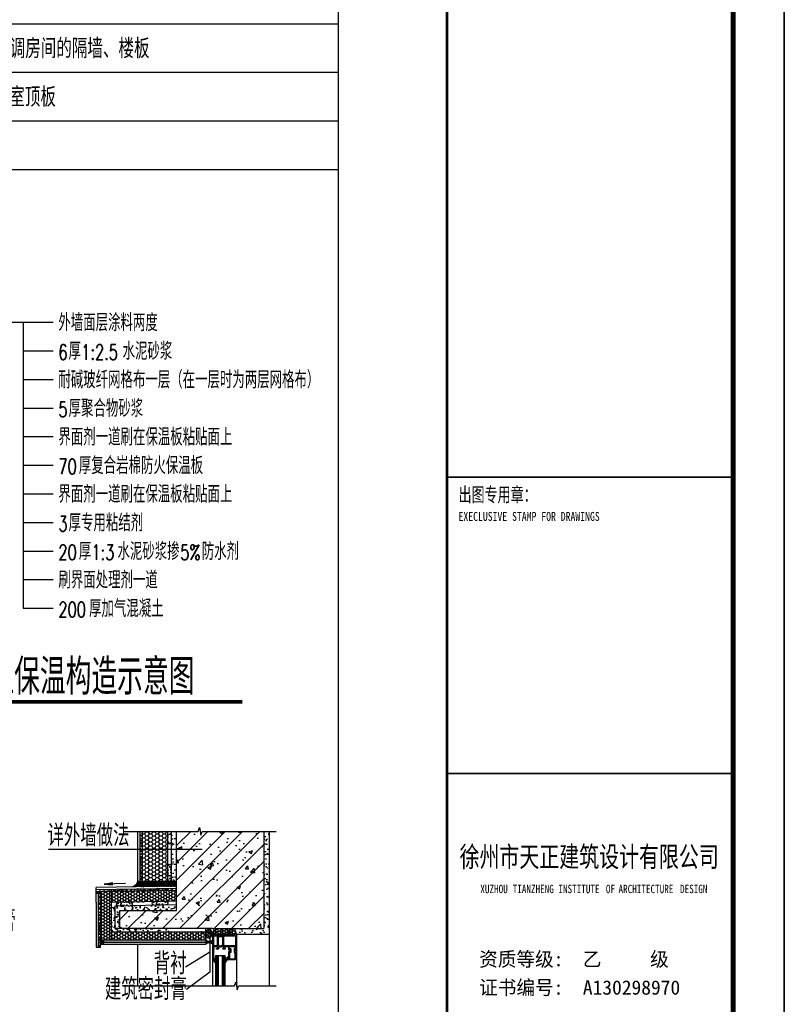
# Model space of a CAD drawing. Header units: inches. Extents: x 224620 to 3435104, y 247406 to 993300.
# Tile 99 of 110: x 319951 to 334909, y 726157 to 745431. Entities that reach past the tile are written whole.
import ezdxf
from ezdxf.enums import TextEntityAlignment as Align

# ---------------------------------------------------------------- set-up
doc = ezdxf.new("R2010")
doc.units = ezdxf.units.IN
doc.header["$MEASUREMENT"] = 0
doc.layers.add('9', color=8, linetype='Continuous', plot=False)
for name, color, linetype in [('DIM_SYMB', 3, 'Continuous'), ('PUB_DIM', 3, 'Continuous'), ('PUB_TEXT', 7, 'Continuous'), ('PUB_TITLE', 4, 'Continuous'), ('SHEET_TEXT', 3, 'Continuous'), ('T', 1, 'Continuous'), ('TK', 7, 'Continuous'), ('WALL', 2, 'Continuous'), ('xi', 8, 'Continuous'), ('中粗线', 30, 'Continuous')]:
    doc.layers.add(name, color=color, linetype=linetype)
doc.styles.add('-宋体', font='txt', dxfattribs={"width": 0.8})
doc.styles.add('_TCH_DIM', font='SIMPLEX', dxfattribs={"bigfont": 'GBCBIG'})
doc.styles.add('HZFS', font='tssdeng.shx', dxfattribs={"width": 0.8, "height": 400, "bigfont": 'hztxt.shx'})
doc.styles.get("Standard").update_dxf_attribs({"font": 'txt', "bigfont": 'gbcbig.shx'})
doc.styles.add('TEXT', font='txt.shx', dxfattribs={"width": 0.75, "bigfont": 'hztxt.shx'})
doc.styles.add('TKHZ1', font='txt', dxfattribs={"width": 0.8})
doc.styles.add('黑体', font='simhei.ttf')
pattern_1 = [(37.5, (77193.81, 743624.335), (-1.78163, 54.496025), [0, -42.9898985, 0, -48.0808075, 0, -45.9595954]), (7.5, (77193.81, 743624.335), (50.05429, 79.818272), [0, -23.191919, 0, -38.747474, 0, -14.848485]), (327.5, (77159.02, 743624.335), (88.0767385, 0.160054), [0, -14.141414, 0, -50.90909, 0, -66.464646]), (317.5, (77159.02, 743624.335), (85.021762, 24.823147), [0, -7.070707, 0, -33.373737, 0, -38.181818])]
pattern_2 = [(360, (258548.925, 1152114.6), (47.7272722, 27.5553533), [31.8181815, -63.636363]), (120, (258548.925, 1152114.6), (-47.7272721, 27.5553535), [31.8181815, -63.636363]), (60, (258548.925, 1152114.6), (1e-07, 55.1107068), [-63.636363, 31.8181815])]
pattern_3 = [(127.5, (87736.96, 684619.88), (-112.466172, -3.67684), [0, -88.720403, 0, -99.226767, 0, -94.849115]), (97.5, (87736.96, 684619.88), (-164.72496, 103.29954), [0, -47.862323, 0, -79.9651, 0, -30.64356]), (57.5, (87736.96, 684548.08), (-0.330262, 181.768447), [0, -29.184343, 0, -105.063635, 0, -137.166413]), (47.5, (87736.96, 684548.08), (-51.22871, 175.46373), [0, -14.59217, 0, -68.87505, 0, -78.797726])]
pattern_4 = [(0, (95812.666, 743657.46), (53.0303024, 30.6170593), [35.353535, -70.70707]), (120, (95812.666, 743657.46), (-53.0303023, 30.6170595), [35.353535, -70.70707]), (60, (95812.666, 743657.46), (1e-07, 61.2341187), [-70.70707, 35.353535])]

# ---------------------------------------------------------------- blocks, each defined once
blk = doc.blocks.new('wrtgtg')
at = {"color": 4}
blk.add_line((7804, -4841), (7804, 52559), dxfattribs=at)
at = {"layer": 'PUB_TITLE'}
for p, q in [((8804, 53559), (8804, -5841)), ((7804, -4841), (7804, 52559))]:
    blk.add_line(p, q, dxfattribs=at)
blk.add_lwpolyline([(-75296, -5841), (8804, -5841), (8804, 53559), (-75296, 53559)], close=True, dxfattribs=at)
at = {"layer": 'PUB_TITLE', "const_width": 100}
blk.add_lwpolyline([(-72796, -4841), (7804, -4841), (7804, 52559), (-72796, 52559)], close=True, dxfattribs=at)
at = {"layer": 'PUB_TITLE'}
for points, const_width in [([(2204, -4841), (2204, 52559)], 50), ([(2204, 21759), (7804, 21759)], 29.7), ([(2204, 15959), (7804, 15959)], 29.7)]:
    blk.add_lwpolyline(points, dxfattribs=dict(at, const_width=const_width))
at = {"style": '黑体', "width": 0.8}
for s, height, p in [('XUZHOU', 164.3, (2858, 13617)), ('TIANZHENG', 164.3, (3491, 13617)), ('INSTITUTE', 164.3, (4385, 13617)), ('OF', 164.3, (5314, 13617)), ('ARCHITECTURE', 164.29, (5561, 13617)), ('DESIGN', 164.3, (6764, 13617))]:
    blk.add_text(s, height=height, dxfattribs=at).set_placement(p)
at = {"layer": 'SHEET_TEXT', "style": '-宋体', "width": 0.75}
blk.add_text('徐州市天正建筑设计有限公司', height=400, dxfattribs=at).set_placement((4987, 14131), align=Align.CENTER)
at = {"layer": 'TK', "style": 'TKHZ1'}
for s, height, width, p in [('出图专用章：', 280, 0.7, (2431, 21279)), ('EXECLUSIVE STAMP FOR DRAWINGS', 175, 0.8, (2431, 20904))]:
    blk.add_text(s, height=height, dxfattribs=dict(at, width=width)).set_placement(p)
at = {"layer": 'TK', "style": '-宋体'}
for s, p in [('资质等级:  乙     级', (2836, 12185)), ('证书编号:  A130298970', (2836, 11630))]:
    blk.add_text(s, height=280, dxfattribs=at).set_placement(p)
blk = doc.blocks.new('sfsdfg')
at = {"ltscale": 9}
for points in [[(526431, 75690), (526364, 75690), (526364, 75696), (526352, 75696), (526352, 75641), (526364, 75641), (526364, 75660), (526431, 75660), (526463, 75660), (526463, 75641), (526475, 75641), (526475, 75696), (526463, 75696), (526463, 75690)], [(526463, 75373), (526463, 75367), (526475, 75367), (526475, 75422), (526463, 75422), (526463, 75403), (526431, 75403), (526364, 75403), (526364, 75422), (526352, 75422), (526352, 75367), (526364, 75367), (526364, 75373), (526431, 75373)]]:
    blk.add_hatch(color=256, dxfattribs=at).paths.add_polyline_path(points)
h = blk.add_hatch(color=256, dxfattribs=at)
edge = h.paths.add_edge_path()
edge.add_spline(control_points=[(526198, 75024), (526213, 74999), (526235, 74961), (526269, 74934), (526281, 74924)], knot_values=[0, 0, 0, 0, 85.550315, 130.909334, 130.909334, 130.909334, 130.909334], degree=3, periodic=0)
edge.add_line((526281, 74924), (526281, 75053))
edge.add_line((526281, 75053), (526223, 75053))
edge.add_line((526223, 75053), (526223, 74983))
h = blk.add_hatch(color=256, dxfattribs=at)
edge = h.paths.add_edge_path()
edge.add_spline(control_points=[(526592, 75002), (526586, 74985), (526574, 74953), (526547, 74933), (526534, 74924)], knot_values=[0, 0, 0, 0, 50.99769, 94.206632, 94.206632, 94.206632, 94.206632], degree=3, periodic=0)
edge.add_line((526534, 74924), (526534, 75053))
edge.add_line((526534, 75053), (526592, 75053))
edge.add_line((526592, 75053), (526592, 75002))
for p, q in [((526198, 75725), (526198, 74289)), ((526861, 75725), (526198, 75725)), ((526223, 75725), (526223, 75696)), ((526352, 75696), (526223, 75696)), ((526223, 75667), (526223, 75396)), ((526323, 75667), (526223, 75667)), ((526323, 75667), (526323, 75396)), ((526352, 75696), (526352, 75327)), ((526352, 75696), (526364, 75696)), ((526352, 75641), (526364, 75641)), ((526364, 75696), (526364, 75690)), ((526364, 75690), (526431, 75690)), ((526364, 75641), (526364, 75660)), ((526364, 75660), (526431, 75660)), ((526463, 75690), (526431, 75690)), ((526463, 75660), (526431, 75660)), ((526475, 75696), (526463, 75696)), ((526463, 75696), (526463, 75690)), ((526463, 75641), (526463, 75660)), ((526475, 75641), (526463, 75641)), ((526835, 75696), (526475, 75696)), ((526475, 75696), (526475, 75367)), ((526835, 75667), (526504, 75667)), ((526504, 75667), (526504, 75396)), ((526608, 75667), (526504, 75667)), ((526835, 75725), (526835, 75696)), ((526835, 75667), (526835, 75396)), ((526861, 75725), (526861, 74289)), ((526323, 75396), (526223, 75396)), ((526223, 75367), (526223, 75327)), ((526323, 75367), (526223, 75367)), ((526223, 75327), (526236, 75327)), ((526223, 75302), (526223, 74983)), ((526236, 75302), (526223, 75302)), ((526236, 75327), (526236, 75302)), ((526310, 75302), (526310, 75327)), ((526310, 75327), (526323, 75327)), ((526364, 75302), (526310, 75302)), ((526323, 75367), (526323, 75327)), ((526352, 75422), (526364, 75422)), ((526352, 75367), (526364, 75367)), ((526352, 75327), (526364, 75327)), ((526364, 75422), (526364, 75403)), ((526364, 75403), (526431, 75403)), ((526364, 75367), (526364, 75373)), ((526364, 75373), (526431, 75373)), ((526364, 75327), (526364, 75302)), ((526463, 75403), (526431, 75403)), ((526463, 75373), (526431, 75373)), ((526475, 75422), (526463, 75422)), ((526463, 75422), (526463, 75403)), ((526463, 75367), (526463, 75373)), ((526475, 75367), (526463, 75367)), ((526835, 75367), (526475, 75367)), ((526477, 75302), (526477, 75327)), ((526477, 75327), (526508, 75327)), ((526549, 75302), (526477, 75302)), ((526835, 75396), (526504, 75396)), ((526508, 75327), (526508, 75367)), ((526537, 75367), (526537, 75327)), ((526537, 75327), (526549, 75327)), ((526549, 75327), (526549, 75302)), ((526645, 75275), (526645, 75367)), ((526683, 75275), (526645, 75275)), ((526647, 75035), (526647, 75237)), ((526647, 75237), (526683, 75237)), ((526670, 75297), (526670, 75367)), ((526708, 75320), (526670, 75320)), ((526683, 75297), (526670, 75297)), ((526683, 75237), (526683, 75297)), ((526708, 75219), (526708, 75320)), ((526835, 75321), (526791, 75321)), ((526791, 75321), (526791, 75218)), ((526816, 75298), (526816, 75236)), ((526835, 75298), (526816, 75298)), ((526861, 75276), (526816, 75276)), ((526816, 75236), (526835, 75236)), ((526835, 75396), (526835, 75298)), ((526835, 75236), (526835, 75010)), ((526223, 75053), (526281, 75053)), ((526281, 75129), (526281, 74289)), ((526281, 75129), (526534, 75129)), ((526311, 75129), (526311, 74289)), ((526354, 75129), (526354, 74289)), ((526463, 75129), (526463, 74289)), ((526504, 75129), (526504, 74289)), ((526534, 75129), (526534, 74289)), ((526592, 75053), (526534, 75053)), ((526592, 75048), (526647, 75109)), ((526592, 75008), (526647, 75069)), ((526647, 75035), (526627, 75035)), ((526627, 75010), (526627, 75035)), ((526835, 75010), (526627, 75010)), ((526672, 75035), (526672, 75219)), ((526672, 75219), (526708, 75219)), ((526672, 75035), (526810, 75035)), ((526791, 75218), (526810, 75218)), ((526810, 75218), (526810, 75035))]:
    blk.add_line(p, q, dxfattribs=at)
for points in [[(526198, 75024), (526247, 74954), (526281, 74924)], [(526592, 75002), (526568, 74954), (526534, 74924)]]:
    blk.add_spline(points, degree=3, dxfattribs=at)

msp = doc.modelspace()

# ---------------------------------------------------------------- hatches: boundary and pattern name
at = {"ltscale": 9}
h = msp.add_hatch(dxfattribs=at)
h.set_pattern_fill('钢筋混凝土', color=256, scale=95.454544, style=0)
h.set_pattern_definition([(45, (70484.44, 684619.88), (-168.7414, 168.7414), []), (50, (70484.44, 684619.9), (684.6574, -59.8998), [71.591, -787.5]), (355, (70484.44, 684619.9), (-132.4445, 718.0016), [57.2727, -630]), (100.4514, (70541.5, 684614.9), (552.2135, 658.1014), [60.843, -669.272]), (46.1842, (70484.4, 684810.8), (1018.73, -157.9954), [107.3864, -1181.25]), (96.6356, (70569.3, 684797.6), (892.178, 929.8398), [91.2644, -1003.908]), (351.1842, (70484.4, 684810.8), (892.1773, 929.8405), [85.909, -945]), (21, (70579.9, 684763.06), (569.7749, -384.318), [71.591, -787.5]), (326, (70579.9, 684763.06), (232.2555, 692.1887), [57.2727, -630]), (71.4514, (70627.4, 684731), (802.0307, 307.87), [60.843, -669.272]), (37.5, (70484.44, 684619.88), (11.60713, 317.7623), [0, -622.3636, 0, -639.54545, 0, -632.38636]), (7.5, (70484.44, 684619.88), (251.11183, 376.4839), [0, -364.63636, 0, -608.04545, 0, -241.0227]), (327.5, (70271.58, 684619.88), (509.55777, -21.52965), [0, -238.63636, 0, -744.54545, 0, -987.95453]), (317.5, (70176.1, 684619.88), (556.6777, 95.55475), [0, -310.2273, 0, -494.4545, 0, -701.5909])])
h.paths.add_polyline_path([(323017.6, 727994.2), (321909.4, 727994.2), (321909.4, 727638.4), (323017.6, 727638.4), (324728.3, 727638.4), (324728.3, 729542.2), (323519.2, 729542.2), (323492.8, 729467.9), (323466.6, 729616.4), (323439.6, 729542.2), (323017.6, 729542.2)])
h = msp.add_hatch(dxfattribs=at)
h.set_pattern_fill('粉刷', color=256, scale=14.141414, style=0)
h.set_pattern_definition(pattern_1)
h.paths.add_polyline_path([(322300.7, 729193.4), (322344.5, 729193.4), (322344.5, 729542.2), (322300.7, 729542.2)])
h.paths.add_polyline_path([(322300.7, 728456.2), (322344.5, 728456.9), (322344.5, 729193.4), (322300.7, 729193.4)])
h = msp.add_hatch(dxfattribs=at)
h.set_pattern_fill('HONEY', color=256, scale=28.282828, style=0)
h.set_pattern_definition([(0, (94446.335, 684619.877), (67.348484, 38.883656), [44.89899, -89.797979]), (120, (94446.335, 684619.877), (-67.348476, 38.88367), [44.89899, -89.797979]), (60, (94446.335, 684619.877), (8e-06, 77.767326), [-89.797979, 44.89899])])
h.paths.add_polyline_path([(322840.8, 729193.4), (322840.8, 729542.2), (322344.5, 729542.2), (322344.5, 729193.4)])
h.paths.add_polyline_path([(322344.5, 728558.6), (322840.8, 728558.6), (322840.8, 729193.4), (322344.5, 729193.4)])
h = msp.add_hatch(dxfattribs=at)
h.set_pattern_fill('AR-SAND', color=256, scale=45.959595, style=0)
h.set_pattern_definition([(37.5, (70484.44, 684619.88), (-3.67684, 112.466172), [0, -88.720403, 0, -99.226767, 0, -94.849115]), (7.5, (70484.44, 684619.88), (103.29954, 164.72496), [0, -47.862323, 0, -79.9651, 0, -30.64356]), (327.5, (70412.65, 684619.88), (181.768447, 0.330262), [0, -29.184343, 0, -105.063635, 0, -137.166413]), (317.5, (70412.65, 684619.88), (175.46373, 51.22871), [0, -14.59217, 0, -68.87505, 0, -78.797726])])
edge = h.paths.add_edge_path()
edge.add_spline(control_points=[(322840.8, 729323.1), (322851.1, 729312.1), (322873.2, 729288.2), (322898.1, 729310.1), (322911.5, 729322)], knot_values=[0.005222, 0.005222, 0.005222, 0.005222, 55.1900295, 119.2446997, 119.2446997, 119.2446997, 119.2446997], degree=3, periodic=0)
edge.add_line((322911.5, 729322), (322911.5, 729542.2))
edge.add_line((322911.5, 729542.2), (322840.8, 729542.2))
edge.add_line((322840.8, 729542.2), (322840.8, 729323.1))
h = msp.add_hatch(dxfattribs=at)
h.set_pattern_fill('AR-SAND', color=256, scale=76.363636, style=0)
h.set_pattern_definition([(37.5, (87736.96, 684619.88), (-6.10921, 186.86687), [0, -147.41236, 0, -164.86909, 0, -157.59545]), (7.5, (87736.96, 684619.88), (171.63616, 273.69685), [0, -79.52509, 0, -132.86509, 0, -50.91545]), (327.5, (87617.68, 684619.88), (302.01527, 0.54874), [0, -48.49091, 0, -174.56727, 0, -227.90727]), (317.5, (87617.68, 684619.88), (291.53973, 85.11847), [0, -24.24545, 0, -114.43854, 0, -130.92545])])
edge = h.paths.add_edge_path()
edge.add_spline(control_points=[(322911.9, 728880.2), (322911.8, 728880.3), (322911.6, 728880.4), (322911.5, 728880.5)], knot_values=[119.2446997, 119.2446997, 119.2446997, 119.2446997, 119.8075265, 119.8075265, 119.8075265, 119.8075265], degree=3, periodic=0)
edge.add_spline(control_points=[(322840.8, 728879.4), (322851.1, 728890.4), (322873.2, 728914.3), (322898.1, 728892.4), (322911.5, 728880.5)], knot_values=[0, 0, 0, 0, 55.1900295, 119.2446997, 119.2446997, 119.2446997, 119.2446997], degree=3, periodic=0)
edge.add_line((322911.5, 728880.5), (322911.5, 728549.6))
edge.add_line((322911.5, 728549.6), (323017.6, 728549.6))
edge.add_line((323017.6, 728549.6), (323017.6, 729193.4))
edge.add_line((323017.6, 729193.4), (322911.5, 729193.4))
edge.add_line((322911.5, 729193.4), (322911.5, 728880.5))
h.paths.add_polyline_path([(323017.6, 729542.2), (322911.5, 729542.2), (322911.5, 729193.4), (323017.6, 729193.4)])
h = msp.add_hatch(dxfattribs=at)
h.set_pattern_fill('AR-SAND', color=256, scale=76.363636, style=0)
h.set_pattern_definition([(37.5, (257977.3, 1152114.6), (-4.810402, 147.139268), [0, -116.072726, 0, -129.81818, 0, -124.090908]), (7.5, (257977.3, 1152114.6), (135.14658, 215.50933), [0, -62.61818, 0, -104.61818, 0, -40.09091]), (327.5, (257883.38, 1152114.6), (237.807194, 0.432146), [0, -38.181818, 0, -137.454544, 0, -179.454543]), (317.5, (257883.38, 1152114.6), (229.55876, 67.0225), [0, -19.09091, 0, -90.10909, 0, -103.090908])])
h.paths.add_polyline_path([(324833.1, 729542.2), (324728.3, 729542.2), (324728.3, 727638.4), (323455.1, 727638.4), (323486.1, 727532.6), (324833.1, 727532.6)])
h = msp.add_hatch(dxfattribs=at)
h.set_pattern_fill('AR-SAND', color=256, scale=45.959595, style=0)
h.set_pattern_definition([(37.5, (115632.5, 689610.01), (-2.89515, 88.55604), [0, -69.858585, 0, -78.131312, 0, -74.684343]), (7.5, (115632.5, 689610.01), (81.33822, 129.70469), [0, -37.686868, 0, -62.964646, 0, -24.128788]), (327.5, (115575.97, 689610.01), (143.1247, 0.260088), [0, -22.979798, 0, -82.727272, 0, -108.00505]), (317.5, (115575.97, 689610.01), (138.16036, 40.337614), [0, -11.4899, 0, -54.232323, 0, -62.045454])])
edge = h.paths.add_edge_path()
edge.add_spline(control_points=[(322826.3, 728614.4), (322841.6, 728602.7), (322871.7, 728579.7), (322901.9, 728602.4), (322916.8, 728613.6)], knot_values=[0, 0, 0, 0, 55.9033224, 110.339473, 110.339473, 110.339473, 110.339473], degree=3, periodic=0)
edge.add_line((322916.8, 728613.6), (322916.8, 728880.2))
edge.add_spline(control_points=[(322916.8, 728880.2), (322901.9, 728891.4), (322871.7, 728914.2), (322841.6, 728891.1), (322826.3, 728879.4)], knot_values=[0, 0, 0, 0, 54.4361506, 110.339473, 110.339473, 110.339473, 110.339473], degree=3, periodic=0)
edge.add_line((322826.3, 728879.4), (322826.3, 728614.4))
h = msp.add_hatch(color=256, dxfattribs=at)
h.paths.add_polyline_path([(322344.5, 728558.6), (322300.7, 728558.6), (322300.7, 728454.8), (322344.5, 728455.5)])
h.paths.add_polyline_path([(322300.7, 728558.6), (322256.2, 728558.6), (322256.2, 728454), (322300.7, 728454.8)])
edge = h.paths.add_edge_path()
edge.add_spline(control_points=[(322256.2, 728558.6), (322249.1, 728537.8), (322232.3, 728488.4), (322184.3, 728465.6), (322156.6, 728452.3)], knot_values=[0, 0, 0, 0, 89.9909303, 213.7927993, 213.7927993, 213.7927993, 213.7927993], degree=3, periodic=0)
edge.add_line((322156.6, 728452.3), (322256.2, 728454))
edge.add_line((322256.2, 728454), (322256.2, 728558.6))
h = msp.add_hatch(color=256, dxfattribs=at)
edge = h.paths.add_edge_path()
edge.add_spline(control_points=[(322256.2, 728558.6), (322249.1, 728537.8), (322232.3, 728488.4), (322184.3, 728465.7), (322156.6, 728452.6)], knot_values=[0, 0, 0, 0, 89.990933, 213.6123211, 213.6123211, 213.6123211, 213.6123211], degree=3, periodic=0)
edge.add_line((322156.6, 728452.6), (322331.4, 728452.6))
edge.add_spline(control_points=[(322331.4, 728452.6), (322319, 728469.2), (322291.7, 728505.9), (322323.9, 728540), (322341.5, 728558.6)], knot_values=[0, 0, 0, 0, 78.2629765, 172.4568425, 172.4568425, 172.4568425, 172.4568425], degree=3, periodic=0)
edge.add_line((322341.5, 728558.6), (322256.2, 728558.6))
h = msp.add_hatch(dxfattribs=at)
h.set_pattern_fill('HEX', color=256, scale=70.70707, style=0)
h.set_pattern_definition([(0, (78560.14, 743657.459), (0, 15.3085297), [8.8383837, -17.6767675]), (120, (78560.14, 743657.459), (-13.2575756, -7.65426485), [8.8383837, -17.6767675]), (60, (78568.979, 743657.459), (-13.2575756, 7.65426485), [8.8383837, -17.6767675])])
h.paths.add_polyline_path([(323017.6, 728558.6), (322344.5, 728558.6), (322344.5, 728455.5), (323017.6, 728466.9)])
h = msp.add_hatch(dxfattribs=at)
h.set_pattern_fill('粉刷', color=256, scale=14.141414, style=0)
h.set_pattern_definition(pattern_1)
h.paths.add_polyline_path([(323017.6, 728381.6), (323017.6, 728423.6), (321514.2, 728401.3), (321514.2, 728359.2)])
h = msp.add_hatch(dxfattribs=at)
h.set_pattern_fill('HONEY', color=256, scale=282.82828, style=0)
h.set_pattern_definition(pattern_4)
h.paths.add_polyline_path([(323017.6, 728175.2), (323017.6, 728381.6), (321534.8, 728359.5), (321534.8, 728151.9)])
at = {"lineweight": 13}
for points in [[(321604.9, 728510.4), (321765.2, 728515.4), (321765.2, 728538.1)], [(321765.2, 728493.9), (321765.2, 728515.4), (321604.9, 728510.4)]]:
    msp.add_hatch(color=256, dxfattribs=at).paths.add_polyline_path(points)
at = {"ltscale": 9}
for points in [[(321449.5, 728358.2), (321449.5, 728316.2), (321514.2, 728316.2), (321514.2, 728359.2)], [(321470.2, 728358.2), (321470.2, 728316.2), (321534.8, 728316.2), (321534.8, 728359.2)]]:
    msp.add_hatch(color=256, dxfattribs=at).paths.add_polyline_path(points)
h = msp.add_hatch(dxfattribs=at)
h.set_pattern_fill('粉刷', color=256, scale=14.141414, style=0)
h.set_pattern_definition(pattern_1)
h.paths.add_polyline_path([(321491.4, 727415.1), (321533.5, 727415.1), (321533.5, 728358.2), (321491.4, 728358.2)])
h = msp.add_hatch(dxfattribs=at)
h.set_pattern_fill('AR-SAND', color=256, scale=45.959595, angle=90, style=0)
h.set_pattern_definition([(52.5, (283561.14, 520900.57), (88.55604, -2.89515), [0, -69.858585, 0, -78.131312, 0, -74.684343]), (82.5, (283561.14, 520900.57), (129.70469, 81.33822), [0, -37.686868, 0, -62.964646, 0, -24.128788]), (122.5, (283561.14, 520844.04), (0.260088, 143.1247), [0, -22.979798, 0, -82.727272, 0, -108.00505]), (132.5, (283561.14, 520844.04), (40.337614, 138.16036), [0, -11.4899, 0, -54.232323, 0, -62.045454])])
edge = h.paths.add_edge_path()
edge.add_spline(control_points=[(322565.5, 728094.4), (322553.8, 728109.7), (322530.8, 728139.8), (322553.5, 728170), (322564.7, 728184.9)], knot_values=[0, 0, 0, 0, 55.9033224, 110.339473, 110.339473, 110.339473, 110.339473], degree=3, periodic=0)
edge.add_line((322564.7, 728184.9), (322831.3, 728184.9))
edge.add_spline(control_points=[(322831.3, 728184.9), (322842.5, 728170), (322865.3, 728139.8), (322842.2, 728109.7), (322830.5, 728094.4)], knot_values=[0, 0, 0, 0, 54.4361506, 110.339473, 110.339473, 110.339473, 110.339473], degree=3, periodic=0)
edge.add_line((322830.5, 728094.4), (322565.5, 728094.4))
h = msp.add_hatch(dxfattribs=at)
h.set_pattern_fill('HONEY', color=256, scale=282.82828, style=0)
h.set_pattern_definition(pattern_4)
h.paths.add_polyline_path([(321742.4, 727415), (321742.4, 728151.9), (321534.8, 728151.9), (321534.8, 727415)])
h = msp.add_hatch(dxfattribs=at)
h.set_pattern_fill('AR-SAND', color=256, scale=45.959595, angle=90, style=0)
h.set_pattern_definition(pattern_3)
edge = h.paths.add_edge_path()
edge.add_line((321742.4, 727587.1), (322882.9, 727587.1))
edge.add_line((322882.9, 727587.1), (322882.9, 727638.4))
edge.add_line((322882.9, 727638.4), (321909.4, 727638.4))
edge.add_line((321909.4, 727638.4), (321813.4, 727638.4))
edge.add_line((321813.4, 727638.4), (321813.4, 728045.1))
edge.add_spline(control_points=[(321813.4, 728045.1), (321802.6, 728052.2), (321777.8, 728068.4), (321755.2, 728047.7), (321742.4, 728036)], knot_values=[0, 0, 0, 0, 49.4422206, 113.7931224, 113.7931224, 113.7931224, 113.7931224], degree=3, periodic=0)
edge.add_line((321742.4, 728036), (321742.4, 727587.1))
h = msp.add_hatch(dxfattribs=at)
h.set_pattern_fill('AR-SAND', color=256, scale=45.959595, angle=90, style=0)
h.set_pattern_definition(pattern_3)
h.paths.add_polyline_path([(321909.4, 727994.2), (323017.6, 727994.2), (323017.6, 728104.2), (321813.4, 728080.8), (321813.4, 727638.4), (321909.4, 727638.4)])
h = msp.add_hatch(dxfattribs=at)
h.set_pattern_fill('AR-SAND', color=256, scale=45.959595, angle=90, style=0)
h.set_pattern_definition([(52.5, (282866.17, 520880.3), (88.55604, -2.89515), [0, -69.858585, 0, -78.131312, 0, -74.684343]), (82.5, (282866.17, 520880.3), (129.70469, 81.33822), [0, -37.686868, 0, -62.964646, 0, -24.128788]), (122.5, (282866.17, 520823.77), (0.260088, 143.1247), [0, -22.979798, 0, -82.727272, 0, -108.00505]), (132.5, (282866.17, 520823.77), (40.337614, 138.16036), [0, -11.4899, 0, -54.232323, 0, -62.045454])])
edge = h.paths.add_edge_path()
edge.add_spline(control_points=[(321870.6, 728074.1), (321858.9, 728089.4), (321835.8, 728119.5), (321858.6, 728149.7), (321869.8, 728164.6)], knot_values=[0, 0, 0, 0, 55.9033224, 110.339473, 110.339473, 110.339473, 110.339473], degree=3, periodic=0)
edge.add_line((321869.8, 728164.6), (322136.3, 728164.6))
edge.add_spline(control_points=[(322136.3, 728164.6), (322147.6, 728149.7), (322170.3, 728119.5), (322147.3, 728089.4), (322135.6, 728074.1)], knot_values=[0, 0, 0, 0, 54.4361506, 110.339473, 110.339473, 110.339473, 110.339473], degree=3, periodic=0)
edge.add_line((322135.6, 728074.1), (321870.6, 728074.1))
h = msp.add_hatch(dxfattribs=at)
h.set_pattern_fill('HONEY', color=256, scale=254.545452, style=0)
h.set_pattern_definition(pattern_2)
edge = h.paths.add_edge_path()
edge.add_ellipse((323654.6, 727536.9), major_axis=(0, 87.9), ratio=0.6754617, start_angle=0, end_angle=360, ccw=False)
h = msp.add_hatch(dxfattribs=at)
h.set_pattern_fill('HONEY', color=256, scale=254.545452, style=0)
h.set_pattern_definition(pattern_2)
h.paths.add_polyline_path([(323762.3, 727638.4), (323724.7, 727532.6), (324193.2, 727532.6), (324162.2, 727638.4)])
h = msp.add_hatch(dxfattribs=at)
h.set_pattern_fill('粉刷', color=256, scale=14.141414, style=0)
h.set_pattern_definition([(37.5, (78464.18, 747734.09), (-1.78163, 54.496025), [0, -42.9898985, 0, -48.0808075, 0, -45.9595954]), (7.5, (78464.18, 747734.09), (50.05429, 79.818272), [0, -23.191919, 0, -38.747474, 0, -14.848485]), (327.5, (78429.39, 747734.09), (88.0767385, 0.160054), [0, -14.141414, 0, -50.90909, 0, -66.464646]), (317.5, (78429.39, 747734.09), (85.021762, 24.823147), [0, -7.070707, 0, -33.373737, 0, -38.181818])])
h.paths.add_polyline_path([(321534.8, 727415.1), (321492.7, 727415.1), (321492.7, 727278.4), (321534.8, 727278.4)])
h = msp.add_hatch(color=256, dxfattribs=at)
h.paths.add_polyline_path([(321587.6, 727326.1), (321587.6, 727372.8), (321534.8, 727372.8), (321534.8, 727326.1)])
h.paths.add_polyline_path([(321587.6, 727372.8), (321587.6, 727415.1), (321534.8, 727415.1), (321534.8, 727372.8)])
h = msp.add_hatch(dxfattribs=at)
h.set_pattern_fill('HONEY', color=256, scale=282.82828, style=0)
h.set_pattern_definition([(0, (143530.515, 340971.002), (53.0303024, 30.6170593), [35.353535, -70.70707]), (120, (143530.515, 340971.002), (-53.0303023, 30.6170595), [35.353535, -70.70707]), (60, (143530.515, 340971.002), (1e-07, 61.2341187), [-70.70707, 35.353535])])
h.paths.add_polyline_path([(323590, 727567.9), (321742.4, 727567.9), (321742.4, 727415.1), (323590, 727414.7), (323590, 727459.7)])
h = msp.add_hatch(color=256, dxfattribs=at)
edge = h.paths.add_edge_path()
edge.add_spline(control_points=[(323588.8, 727422.3), (323609.6, 727413.7), (323654, 727395.2), (323699.8, 727410.4), (323724.2, 727418.4)], knot_values=[0, 0, 0, 0, 77.1157984, 164.5422308, 164.5422308, 164.5422308, 164.5422308], degree=3, periodic=0)
edge.add_line((323724.2, 727418.4), (323724.2, 727333.6))
edge.add_spline(control_points=[(323724.2, 727333.6), (323699.8, 727341.7), (323654, 727356.9), (323609.6, 727338.4), (323588.8, 727329.8)], knot_values=[0, 0, 0, 0, 87.4264323, 164.5422308, 164.5422308, 164.5422308, 164.5422308], degree=3, periodic=0)
edge.add_line((323588.8, 727329.8), (323588.8, 727422.3))
h = msp.add_hatch(color=256, dxfattribs=at)
edge = h.paths.add_edge_path()
edge.add_spline(control_points=[(323724.7, 727422.3), (323703.9, 727413.7), (323659.5, 727395.2), (323613.6, 727410.4), (323589.2, 727418.4)], knot_values=[0, 0, 0, 0, 77.1157984, 164.5422308, 164.5422308, 164.5422308, 164.5422308], degree=3, periodic=0)
edge.add_line((323589.2, 727418.4), (323589.2, 727333.6))
edge.add_spline(control_points=[(323589.2, 727333.6), (323613.6, 727341.7), (323659.5, 727356.9), (323703.9, 727338.4), (323724.7, 727329.8)], knot_values=[0, 0, 0, 0, 87.4264323, 164.5422308, 164.5422308, 164.5422308, 164.5422308], degree=3, periodic=0)
edge.add_line((323724.7, 727329.8), (323724.7, 727422.3))
at = {"layer": 'xi'}
h = msp.add_hatch(dxfattribs=at)
h.set_pattern_fill('粉刷,_O', color=256, scale=10.60606)
h.set_pattern_definition([(37.5, (143530.515, 340971.002), (-1.3362227, 40.872019), [0, -32.242424, 0, -36.0606057, 0, -34.4696966]), (7.5, (143530.515, 340971), (37.5407176, 59.863704), [0, -17.3939392, 0, -29.0606057, 0, -11.1363635]), (327.5, (143504.424, 340971.002), (66.057554, 0.1200405), [0, -10.6060605, 0, -38.1818178, 0, -49.8484843]), (317.5, (143504.424, 340971), (63.766321, 18.61736), [0, -5.3030302, 0, -25.0303027, 0, -28.6363633])])
h.paths.add_polyline_path([(323590, 727414.7), (321742.4, 727415.1), (321742.4, 727415.1), (321587.6, 727415.1), (321587.6, 727368), (323590, 727367.7)])

# ---------------------------------------------------------------- linework, layer by layer
at = {"ltscale": 9}
for p, q in [((322300.7, 729542.2, 0), (322300.7, 728454.8, 0)), ((322344.5, 729542.2, 0), (322344.5, 728455.5, 0)), ((322911.5, 729542.2, 0), (322911.5, 728558.6, 0)), ((324833.1, 729542.2, 0), (324833.1, 726516.9, 0)), ((320512.8, 729193.4, 0), (323523.5, 729193.4, 0)), ((322256.2, 728558.6, 0), (322344.5, 728558.6, 0)), ((323017.6, 728423.6, 0), (321449.5, 728400.3, 0)), ((323017.6, 728381.6, 0), (321449.5, 728358.2, 0)), ((321485.6, 728358.2, 0), (321485.6, 727278.4, 0)), ((321514.2, 728358.2, 0), (321514.2, 728316.2, 0)), ((321534.8, 728358.2, 0), (321534.8, 727415.1, 0)), ((321534.8, 728358.2, 0), (321534.8, 728316.2, 0)), ((323017.6, 728104.2, 0), (321813.4, 728080.8, 0)), ((321813.4, 728080.8, 0), (321813.4, 727638.4, 0)), ((321909.4, 727638.4, 0), (321813.4, 727638.4, 0)), ((323590, 727459.7, 0), (323590, 727638.4, 0)), ((323724.7, 727638.4, 0), (323607.3, 727638.4, 0)), ((323724.7, 727532.6, 0), (323762.3, 727638.4, 0)), ((324193.2, 727532.6, 0), (324162.2, 727638.4, 0)), ((321587.6, 727326.1, 0), (321587.6, 727415.1, 0)), ((323590, 727414.7, 0), (321742.4, 727415.1, 0)), ((323590, 727459.7, 0), (323590, 727330.1, 0)), ((323724.7, 727532.6, 0), (324833.1, 727532.6, 0)), ((323590, 727367.7, 0), (321534.8, 727368.1, 0)), ((322256.2, 727329.3, 0), (322256.2, 726516.9, 0))]:
    msp.add_line(p, q, dxfattribs=at)
at = {"lineweight": 13}
for p, q in [((321765.2, 728538.1, 0), (321604.9, 728510.4, 0)), ((321765.2, 728493.9, 0), (321765.2, 728538.1, 0))]:
    msp.add_line(p, q, dxfattribs=at)
for p, q in [((322021.8, 728523.4, 0), (321604.9, 728510.4, 0)), ((321604.9, 728510.4, 0), (321765.2, 728493.9, 0))]:
    msp.add_line(p, q)
at = {"ltscale": 9, "extrusion": (0, 0, -1)}
msp.add_ellipse((323654.6, 727536.9, 0), major_axis=(0, 87.9), ratio=0.6754617, start_param=-1.5707963, end_param=4.712389, dxfattribs=at)
at = {"ltscale": 9}
for points in [[(322840.8, 729323.1, 0), (322872.1, 729299.8, 0), (322911.9, 729322.3, 0)], [(322840.8, 728879.4, 0), (322872.1, 728902.7, 0), (322911.9, 728880.2, 0)], [(322256.2, 728558.6, 0), (322229.4, 728500.9, 0), (322156.6, 728452.3, 0)], [(322256.2, 728558.6, 0), (322229.4, 728500.9, 0), (322156.6, 728452.6, 0)], [(322341.5, 728558.6, 0), (322306.5, 728502, 0), (322331.4, 728452.6, 0)], [(322840.8, 728593.1, 0), (322872.1, 728569.8, 0), (322911.9, 728592.4, 0)], [(322830.5, 728101.1, 0), (322853.8, 728140.2, 0), (322822.9, 728172.2, 0)], [(321742.4, 728036, 0), (321781.5, 728059.3, 0), (321813.4, 728045.1, 0)], [(321870.6, 728080.8, 0), (321847.3, 728119.9, 0), (321861.3, 728157, 0)], [(322135.4, 728087.1, 0), (322158.9, 728119.9, 0), (322127.8, 728161.2, 0)], [(322565.6, 728095.4, 0), (322542.2, 728140.2, 0), (322556.4, 728168, 0)]]:
    msp.add_spline(points, degree=3, dxfattribs=at)
at = {"layer": '9'}
for p, q in [((326181.3, 764344.8), (326181.3, 712107.7)), ((326181.3, 745344.8), (304807.5, 745344.8)), ((326181.3, 744394.8), (304807.5, 744394.8)), ((326181.3, 743444.8), (304807.5, 743444.8)), ((326181.3, 742494.8), (304807.5, 742494.8))]:
    msp.add_line(p, q, dxfattribs=at)
at = {"layer": 'DIM_SYMB', "color": 0}
for p, q in [((318461.2, 739508.5), (320018.2, 739508.5)), ((320018.2, 739508.5), (320603, 739508.5)), ((320018.2, 739508.5), (320018.2, 733910.6)), ((320018.2, 738948.7), (320603, 738948.7)), ((320018.2, 738388.9), (320603, 738388.9)), ((320018.2, 737829.1), (320603, 737829.1)), ((320018.2, 737269.4), (320603, 737269.4)), ((320018.2, 736709.6), (320603, 736709.6)), ((320018.2, 736149.8), (320603, 736149.8)), ((320018.2, 735590), (320603, 735590)), ((320018.2, 735030.2), (320603, 735030.2)), ((320018.2, 734470.4), (320603, 734470.4)), ((320018.2, 733910.6), (320603, 733910.6))]:
    msp.add_line(p, q, dxfattribs=at)
at = {"layer": 'DIM_SYMB', "color": 0, "lineweight": 15, "const_width": 70}
msp.add_lwpolyline([(316818.7, 732077.6), (324308.7, 732077.6)], dxfattribs=at)
at = {"layer": 'PUB_DIM'}
for p, q in [((323672.3, 727574, 0), (323672.3, 727176.7, 0)), ((323672.3, 727176.7, 0), (323191.9, 726881.7, 0)), ((323672.3, 727176.7, 0), (323672.3, 726787.8, 0)), ((323672.3, 726787.8, 0), (323213.5, 726445.5, 0))]:
    msp.add_line(p, q, dxfattribs=at)
at = {"layer": 'PUB_DIM', "elevation": 0}
for points in [[(321992.7, 729542.2), (323439.6, 729542.2), (323466.6, 729616.4), (323492.8, 729467.9), (323519.2, 729542.2), (324966.1, 729542.2)], [(322008.6, 726516.9), (324154.6, 726516.9), (324181.7, 726591.2), (324207.8, 726442.7), (324234.2, 726516.9), (324966.1, 726516.9)]]:
    msp.add_lwpolyline(points, dxfattribs=at)
at = {"layer": 'WALL', "ltscale": 9}
for p, q in [((323017.6, 727994.2, 0), (323017.6, 729542.2, 0)), ((324728.3, 729542.2, 0), (324728.3, 727638.4, 0)), ((321909.4, 727638.4, 0), (321909.4, 727994.2, 0)), ((321909.4, 727994.2, 0), (323017.6, 727994.2, 0)), ((323724.7, 727638.4, 0), (321909.4, 727638.4, 0)), ((323724.7, 727638.4, 0), (324728.3, 727638.4, 0))]:
    msp.add_line(p, q, dxfattribs=at)
at = {"layer": 'xi'}
msp.add_line((321587.6, 727415.1, 0), (321587.6, 727368, 0), dxfattribs=at)
at = {"layer": '中粗线', "ltscale": 9}
for p, q in [((322256.2, 729542.2, 0), (322256.2, 728454, 0)), ((322840.8, 729542.2, 0), (322840.8, 728558.6, 0)), ((323017.6, 728558.6, 0), (322256.2, 728558.6, 0)), ((323017.6, 728466.9, 0), (321449.5, 728440.4, 0)), ((321449.5, 728151.9, 0), (321449.5, 728440.4, 0)), ((321742.4, 728362.6, 0), (321449.5, 728358.2, 0)), ((321534.8, 728358.2, 0), (321449.5, 728358.2, 0)), ((321742.4, 728362.6, 0), (321742.4, 727415, 0)), ((323017.6, 728175.2, 0), (321742.4, 728151.9, 0)), ((321449.5, 728151.9, 0), (321449.5, 727278.4, 0)), ((321742.4, 728151.9, 0), (321742.4, 727415, 0)), ((321742.4, 727415.1, 0), (321534.8, 727415.1, 0)), ((321742.4, 727415.1, 0), (321534.8, 727415.1, 0)), ((321534.8, 727278.4, 0), (321534.8, 727415.1, 0)), ((323590, 727567.9, 0), (321742.4, 727567.9, 0)), ((321449.5, 727278.4, 0), (321485.6, 727278.4, 0)), ((321449.5, 727278.4, 0), (321492.7, 727278.4, 0)), ((321492.7, 727278.4, 0), (321534.8, 727278.4, 0)), ((323590, 727330.1, 0), (321534.8, 727328.3, 0))]:
    msp.add_line(p, q, dxfattribs=at)

# ---------------------------------------------------------------- block references
msp.add_blockref('wrtgtg', (326104.7, 714715.8))
at = {"xscale": 0.7070707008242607, "yscale": 0.7070707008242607, "zscale": 0.7070707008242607}
msp.add_blockref('sfsdfg', (-48334.6, 673989.5, 0), dxfattribs=at)

# ---------------------------------------------------------------- texts
at = {"layer": 'PUB_TEXT', "style": 'HZFS', "width": 0.8}
for s, p in [('4)分隔采暖空调与非采暖空调房间的隔墙、楼板', (316085.3, 744676)), ('6)地上采暖空调房间的地下室顶板', (316085.3, 743726))]:
    msp.add_text(s, height=380, dxfattribs=at).set_placement(p)
at = {"layer": 'PUB_TEXT', "color": 1, "style": 'HZFS', "width": 0.8}
msp.add_text('窗口参见10J121-A-6 ,外窗遮阳构造做法详苏J33-2008-62。', height=380, dxfattribs=at).set_placement((310599.1, 742740))
at = {"layer": 'PUB_TEXT', "color": 0, "style": '_TCH_DIM'}
for s, height, p in [('外墙面层涂料两度', 337.59, (320707.9, 739333.5)), ('水泥砂浆', 337.59, (321963.7, 738773.7)), ('厚', 337.6, (320907.9, 738773.7)), ('耐碱玻纤网格布一层（在一层时为两层网格布）', 337.589, (320707.9, 738213.9)), ('厚聚合物砂浆', 337.59, (320907.9, 737654.1)), ('界面剂一道刷在保温板粘贴面上', 337.589, (320707.9, 737094.4)), ('厚复合岩棉防火保温板', 337.59, (321107.9, 736534.6)), ('界面剂一道刷在保温板粘贴面上', 337.589, (320707.9, 735974.8)), ('厚专用粘结剂', 337.59, (320907.9, 735415)), ('厚', 337.6, (321107.9, 734855.2)), ('水泥砂浆掺', 337.59, (321863.7, 734855.2)), ('防水剂', 337.59, (323512.4, 734855.2)), ('刷界面处理剂一道', 337.59, (320707.9, 734295.4)), ('厚加气混凝土', 337.59, (321307.9, 733735.6))]:
    msp.add_text(s, height=height, dxfattribs=at).set_placement(p)
at = {"layer": 'PUB_TEXT', "color": 0, "style": '_TCH_DIM', "width": 0.705882}
for s, p in [('6', (320707.9, 738773.7)), ('1:2.5', (321153.7, 738773.7)), ('5', (320707.9, 737654.1)), ('70', (320707.9, 736534.6)), ('3', (320707.9, 735415)), ('20', (320707.9, 734855.2)), ('1:3', (321353.7, 734855.2)), ('5%', (323092.4, 734855.2)), ('200', (320707.9, 733735.6))]:
    msp.add_text(s, height=297.5, dxfattribs=at).set_placement(p)
at = {"layer": 'PUB_TEXT', "color": 0}
msp.add_text('外墙主体部位保温构造示意图', height=700, dxfattribs=at).set_placement((316818.7, 732217.6))
at = {"layer": 'T', "style": 'TEXT', "width": 0.75}
for s, p in [('详外墙做法', (320495, 729247.6, 0)), ('背衬', (322574.4, 726743.4, 0)), ('建筑密封膏', (321616.4, 726240.8, 0))]:
    msp.add_text(s, height=427.78, dxfattribs=at).set_placement(p)
at = {"layer": 'T', "insert": (319072.6, 727794.5), "char_height": 427.78, "attachment_point": 5, "style": 'TEXT'}
msp.add_mtext('建筑密封膏', dxfattribs=at)

doc.saveas('drawing.dxf')
